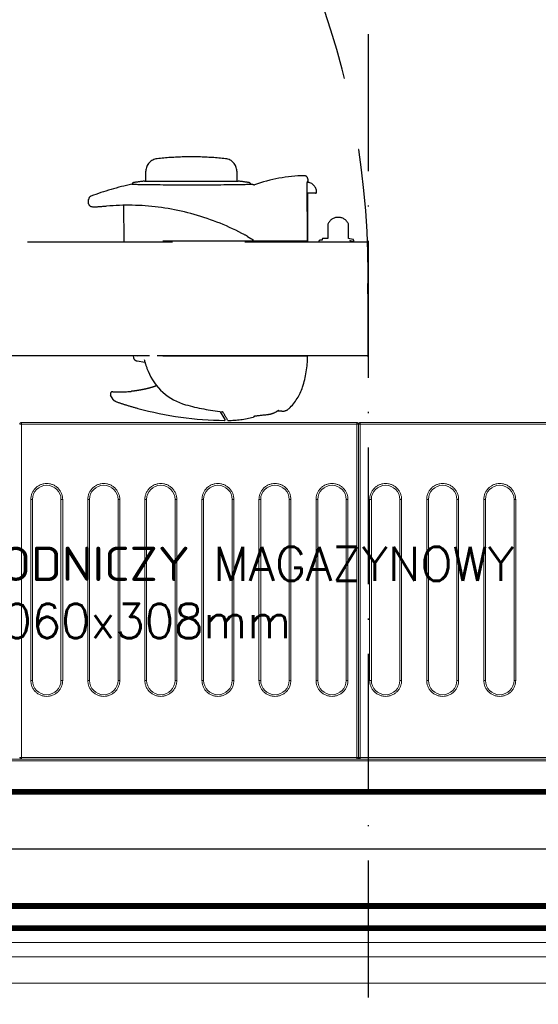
# Model space of a CAD drawing. Header units: metres. Extents: x 5541655 to 5588333, y 5589641 to 5627331.
# Tile 44 of 57: x 5585679 to 5585725, y 5626014 to 5626100. Entities that reach past the tile are written whole.
import ezdxf

# ---------------------------------------------------------------- set-up
doc = ezdxf.new("R2010")
doc.units = ezdxf.units.M
doc.header["$MEASUREMENT"] = 0
doc.linetypes.add('ACAD_ISO10W100', pattern=[18, 12, -3, 0, -3])
doc.linetypes.add('DASHED', pattern=[19.05, 12.7, -6.35])
doc.layers.get('0').update_dxf_attribs({"linetype": 'CONTINUOUS', "lineweight": 18})
for name, color, linetype in [('2D- Siatka Modularna', 7, 'ACAD_ISO10W100'), ('Budowlane - Sciany Wew', 7, 'CONTINUOUS'), ('Komory', 132, 'CONTINUOUS'), ('Ściany', 51, 'CONTINUOUS')]:
    doc.layers.add(name, color=color, linetype=linetype)
doc.layers.add('Regały', color=7, linetype='CONTINUOUS', true_color=0x00f000)
doc.styles.add('RomanS', font='romans.shx')
doc.linetypes.add('BATTING', pattern='A,0.0001,-0.1,[134,ltypeshp.shx,S=0.1,R=0,X=-0.1,Y=0],-0.2,[134,ltypeshp.shx,S=0.1,R=180,X=0.1,Y=0],-0.1', length=0.4001)
doc.linetypes.add('ZIGZAG', pattern='A,0.0001,-0.2,[131,ltypeshp.shx,S=0.2,R=0,X=-0.2,Y=0],-0.4,[131,ltypeshp.shx,S=0.2,R=180,X=0.2,Y=0],-0.2', length=0.8001)

# ---------------------------------------------------------------- blocks, each defined once
blk = doc.blocks.new('*U498')
at = {"const_width": 0.5}
blk.add_lwpolyline([(124.5, 290), (124.5, 300), (180, 300), (180, 0), (0, 0), (0, 300), (54.5, 300), (54.5, 290), (10, 290), (10, 10), (170, 10), (170, 290)], close=True, dxfattribs=at)
at = {"color": 253, "linetype": 'BATTING', "ltscale": 12, "true_color": 0xadadad}
blk.add_lwpolyline([(54.5, 295), (5, 295), (5, 5), (175, 5), (175, 295), (124.5, 295)], dxfattribs=at)
blk = doc.blocks.new('*U423')
at = {"lineweight": 15}
for p, q in [((43.283, -0.665), (43.133, -0.665)), ((43.283, -0.515), (43.283, -0.518)), ((72.683, -0.515), (43.283, -0.515)), ((43.283, -0.518), (43.283, -0.665)), ((72.683, -0.665), (43.283, -0.665)), ((43.283, -0.665), (43.283, -29.865)), ((72.683, -0.518), (72.683, -0.515)), ((72.683, -0.665), (72.683, -0.518)), ((72.833, -0.665), (72.683, -0.665)), ((72.683, -29.865), (72.683, -0.665)), ((72.833, -0.665), (72.833, -29.865)), ((72.983, -0.665), (72.833, -0.665)), ((72.983, -0.515), (72.983, -0.518)), ((102.383, -0.515), (72.983, -0.515)), ((72.983, -0.518), (72.983, -0.665)), ((102.383, -0.665), (72.983, -0.665)), ((72.983, -0.665), (72.983, -29.865)), ((101.583, -30.025), (4.383, -30.025)), ((101.583, -30.175), (4.383, -30.175)), ((43.133, -29.865), (43.283, -29.865)), ((43.283, -29.865), (72.683, -29.865)), ((43.283, -29.971), (43.283, -29.865)), ((43.283, -30.015), (43.283, -29.971)), ((43.283, -30.015), (72.683, -30.015)), ((72.683, -29.865), (72.833, -29.865)), ((72.683, -29.865), (72.683, -29.971)), ((72.683, -29.971), (72.683, -30.015)), ((72.833, -29.865), (72.983, -29.865)), ((72.983, -29.865), (102.383, -29.865)), ((72.983, -29.971), (72.983, -29.865)), ((72.983, -30.015), (72.983, -29.971)), ((72.983, -30.015), (102.383, -30.015))]:
    blk.add_line(p, q, dxfattribs=at)
at = {"color": 253, "lineweight": 15, "true_color": 0xa6a6a6}
for p, q in [((44.103, -23.115), (44.103, -7.265)), ((44.103, -7.265), (44.253, -7.265)), ((44.253, -23.115), (44.253, -7.265)), ((46.753, -7.265), (46.753, -23.115)), ((46.753, -7.265), (46.903, -7.265)), ((46.903, -7.265), (46.903, -23.115)), ((49.103, -23.115), (49.103, -7.265)), ((49.103, -7.265), (49.253, -7.265)), ((49.253, -23.115), (49.253, -7.265)), ((51.753, -7.265), (51.753, -23.115)), ((51.753, -7.265), (51.903, -7.265)), ((51.903, -7.265), (51.903, -23.115)), ((54.103, -23.115), (54.103, -7.265)), ((54.103, -7.265), (54.253, -7.265)), ((54.253, -23.115), (54.253, -7.265)), ((56.753, -7.265), (56.753, -23.115)), ((56.753, -7.265), (56.903, -7.265)), ((56.903, -7.265), (56.903, -23.115)), ((59.103, -23.115), (59.103, -7.265)), ((59.103, -7.265), (59.253, -7.265)), ((59.253, -23.115), (59.253, -7.265)), ((61.753, -7.265), (61.753, -23.115)), ((61.753, -7.265), (61.903, -7.265)), ((61.903, -7.265), (61.903, -23.115)), ((64.103, -23.115), (64.103, -7.265)), ((64.103, -7.265), (64.253, -7.265)), ((64.253, -23.115), (64.253, -7.265)), ((66.753, -7.265), (66.753, -23.115)), ((66.753, -7.265), (66.903, -7.265)), ((66.903, -7.265), (66.903, -23.115)), ((69.103, -23.115), (69.103, -7.265)), ((69.103, -7.265), (69.253, -7.265)), ((69.253, -23.115), (69.253, -7.265)), ((71.753, -7.265), (71.753, -23.115)), ((71.753, -7.265), (71.903, -7.265)), ((71.903, -7.265), (71.903, -23.115)), ((73.803, -23.115), (73.803, -7.265)), ((73.803, -7.265), (73.953, -7.265)), ((73.953, -23.115), (73.953, -7.265)), ((76.453, -7.265), (76.453, -23.115)), ((76.453, -7.265), (76.603, -7.265)), ((76.603, -7.265), (76.603, -23.115)), ((78.803, -23.115), (78.803, -7.265)), ((78.803, -7.265), (78.953, -7.265)), ((78.953, -23.115), (78.953, -7.265)), ((81.453, -7.265), (81.453, -23.115)), ((81.453, -7.265), (81.603, -7.265)), ((81.603, -7.265), (81.603, -23.115)), ((83.803, -23.115), (83.803, -7.265)), ((83.803, -7.265), (83.953, -7.265)), ((83.953, -23.115), (83.953, -7.265)), ((86.453, -7.265), (86.453, -23.115)), ((86.453, -7.265), (86.603, -7.265)), ((86.603, -7.265), (86.603, -23.115)), ((44.103, -23.115), (44.253, -23.115)), ((46.903, -23.115), (46.753, -23.115)), ((49.103, -23.115), (49.253, -23.115)), ((51.903, -23.115), (51.753, -23.115)), ((54.103, -23.115), (54.253, -23.115)), ((56.903, -23.115), (56.753, -23.115)), ((59.103, -23.115), (59.253, -23.115)), ((61.903, -23.115), (61.753, -23.115)), ((64.103, -23.115), (64.253, -23.115)), ((66.903, -23.115), (66.753, -23.115)), ((69.103, -23.115), (69.253, -23.115)), ((71.903, -23.115), (71.753, -23.115)), ((73.803, -23.115), (73.953, -23.115)), ((76.603, -23.115), (76.453, -23.115)), ((78.803, -23.115), (78.953, -23.115)), ((81.603, -23.115), (81.453, -23.115)), ((83.803, -23.115), (83.953, -23.115)), ((86.603, -23.115), (86.453, -23.115))]:
    blk.add_line(p, q, dxfattribs=at)
for centre, start, end in [((45.503, -7.265), 0, 180), ((50.503, -7.265), 0, 180), ((55.503, -7.265), 0, 180), ((60.503, -7.265), 0, 180), ((65.503, -7.265), 0, 180), ((70.503, -7.265), 0, 180), ((75.203, -7.265), 0, 180), ((80.203, -7.265), 0, 180), ((85.203, -7.265), 0, 180), ((45.503, -23.115), 180, 0), ((50.503, -23.115), 180, 0), ((55.503, -23.115), 180, 0), ((60.503, -23.115), 180, 0), ((65.503, -23.115), 180, 0), ((70.503, -23.115), 180, 0), ((75.203, -23.115), 180, 0), ((80.203, -23.115), 180, 0), ((85.203, -23.115), 180, 0)]:
    blk.add_arc(centre, 1.25, start, end, dxfattribs=at)
at = {"lineweight": 15}
for centre, start, end in [((43.283, -29.865), 180, 270), ((72.683, -29.865), 270, 0), ((72.983, -29.865), 180, 270)]:
    blk.add_arc(centre, 0.15, start, end, dxfattribs=at)
for points, knots in [([(43.283, -0.518), (43.273, -0.519), (43.253, -0.521), (43.223, -0.53), (43.197, -0.545), (43.167, -0.57), (43.139, -0.61), (43.135, -0.648), (43.133, -0.667)], [0, 0, 0, 0, 0.1307696, 0.2600246, 0.3879723, 0.5145698, 0.761734, 1, 1, 1, 1]), ([(72.833, -0.667), (72.831, -0.648), (72.828, -0.61), (72.8, -0.57), (72.77, -0.545), (72.743, -0.53), (72.714, -0.521), (72.693, -0.519), (72.683, -0.518)], [0, 0, 0, 0, 0.238266, 0.485414, 0.61202, 0.739978, 0.869219, 1, 1, 1, 1]), ([(72.983, -0.518), (72.973, -0.519), (72.953, -0.521), (72.923, -0.53), (72.897, -0.545), (72.866, -0.57), (72.839, -0.61), (72.835, -0.648), (72.833, -0.667)], [0, 0, 0, 0, 0.130781, 0.260022, 0.38798, 0.514586, 0.761734, 1, 1, 1, 1])]:
    blk.add_open_spline(points, degree=3, knots=knots, dxfattribs=at)
at = {"color": 253, "lineweight": 15, "true_color": 0xa6a6a6}
for points, knots in [([(44.103, -7.265), (44.108, -7.18), (44.117, -7.004), (44.195, -6.743), (44.324, -6.492), (44.506, -6.268), (44.73, -6.086), (44.981, -5.956), (45.242, -5.881), (45.503, -5.857), (45.764, -5.881), (46.025, -5.956), (46.276, -6.086), (46.5, -6.268), (46.682, -6.492), (46.811, -6.743), (46.889, -7.004), (46.899, -7.18), (46.903, -7.265)], [0, 0, 0, 0, 0.058258, 0.120006, 0.18432, 0.25, 0.31568, 0.379995, 0.441742, 0.5, 0.558258, 0.620006, 0.68432, 0.75, 0.81568, 0.879994, 0.941742, 1, 1, 1, 1]), ([(49.103, -7.265), (49.108, -7.18), (49.117, -7.004), (49.195, -6.743), (49.324, -6.492), (49.506, -6.268), (49.73, -6.086), (49.981, -5.956), (50.242, -5.881), (50.503, -5.857), (50.764, -5.881), (51.025, -5.956), (51.276, -6.086), (51.5, -6.268), (51.682, -6.492), (51.811, -6.743), (51.889, -7.004), (51.899, -7.18), (51.903, -7.265)], [0, 0, 0, 0, 0.058258, 0.120006, 0.18432, 0.25, 0.31568, 0.379994, 0.441742, 0.5, 0.558258, 0.620005, 0.68432, 0.75, 0.81568, 0.879994, 0.941742, 1, 1, 1, 1]), ([(54.103, -7.265), (54.108, -7.18), (54.117, -7.004), (54.195, -6.743), (54.324, -6.492), (54.506, -6.268), (54.73, -6.086), (54.981, -5.956), (55.242, -5.881), (55.503, -5.857), (55.764, -5.881), (56.025, -5.956), (56.276, -6.086), (56.5, -6.268), (56.682, -6.492), (56.811, -6.743), (56.889, -7.004), (56.899, -7.18), (56.903, -7.265)], [0, 0, 0, 0, 0.058258, 0.120006, 0.18432, 0.25, 0.31568, 0.379994, 0.441742, 0.5, 0.558258, 0.620006, 0.68432, 0.75, 0.81568, 0.879994, 0.941742, 1, 1, 1, 1]), ([(59.103, -7.265), (59.108, -7.18), (59.117, -7.004), (59.195, -6.743), (59.324, -6.492), (59.506, -6.268), (59.73, -6.086), (59.981, -5.956), (60.242, -5.881), (60.503, -5.857), (60.764, -5.881), (61.025, -5.956), (61.276, -6.086), (61.5, -6.268), (61.682, -6.492), (61.811, -6.743), (61.889, -7.004), (61.899, -7.18), (61.903, -7.265)], [0, 0, 0, 0, 0.058258, 0.120006, 0.18432, 0.25, 0.31568, 0.379995, 0.441742, 0.5, 0.558258, 0.620005, 0.68432, 0.75, 0.81568, 0.879994, 0.941742, 1, 1, 1, 1]), ([(64.103, -7.265), (64.108, -7.18), (64.117, -7.004), (64.195, -6.743), (64.324, -6.492), (64.506, -6.268), (64.73, -6.086), (64.981, -5.956), (65.242, -5.881), (65.503, -5.857), (65.764, -5.881), (66.025, -5.956), (66.276, -6.086), (66.5, -6.268), (66.682, -6.492), (66.811, -6.743), (66.889, -7.004), (66.899, -7.18), (66.903, -7.265)], [0, 0, 0, 0, 0.058258, 0.120006, 0.184321, 0.25, 0.31568, 0.379995, 0.441741, 0.5, 0.558258, 0.620006, 0.68432, 0.75, 0.815679, 0.879994, 0.941742, 1, 1, 1, 1]), ([(69.103, -7.265), (69.108, -7.18), (69.117, -7.004), (69.195, -6.743), (69.324, -6.492), (69.506, -6.268), (69.73, -6.086), (69.981, -5.956), (70.242, -5.881), (70.503, -5.857), (70.764, -5.881), (71.025, -5.956), (71.276, -6.086), (71.5, -6.268), (71.682, -6.492), (71.811, -6.743), (71.889, -7.004), (71.899, -7.18), (71.903, -7.265)], [0, 0, 0, 0, 0.058258, 0.120006, 0.18432, 0.25, 0.31568, 0.379994, 0.441742, 0.5, 0.558259, 0.620005, 0.68432, 0.75, 0.81568, 0.879994, 0.941742, 1, 1, 1, 1]), ([(73.803, -7.265), (73.808, -7.18), (73.817, -7.004), (73.895, -6.743), (74.024, -6.492), (74.206, -6.268), (74.43, -6.086), (74.681, -5.956), (74.942, -5.881), (75.203, -5.857), (75.464, -5.881), (75.725, -5.956), (75.976, -6.086), (76.2, -6.268), (76.382, -6.492), (76.511, -6.743), (76.589, -7.004), (76.599, -7.18), (76.603, -7.265)], [0, 0, 0, 0, 0.058258, 0.120006, 0.184321, 0.25, 0.31568, 0.379995, 0.441741, 0.5, 0.558259, 0.620005, 0.68432, 0.75, 0.815679, 0.879994, 0.941742, 1, 1, 1, 1]), ([(78.803, -7.265), (78.808, -7.18), (78.817, -7.004), (78.895, -6.743), (79.024, -6.492), (79.206, -6.268), (79.43, -6.086), (79.681, -5.956), (79.942, -5.881), (80.203, -5.857), (80.464, -5.881), (80.725, -5.956), (80.976, -6.086), (81.2, -6.268), (81.382, -6.492), (81.511, -6.743), (81.589, -7.004), (81.599, -7.18), (81.603, -7.265)], [0, 0, 0, 0, 0.058258, 0.120006, 0.18432, 0.25, 0.31568, 0.379994, 0.441742, 0.5, 0.558257, 0.620005, 0.68432, 0.75, 0.81568, 0.879994, 0.941742, 1, 1, 1, 1]), ([(83.803, -7.265), (83.808, -7.18), (83.817, -7.004), (83.895, -6.743), (84.024, -6.492), (84.206, -6.268), (84.43, -6.086), (84.681, -5.956), (84.942, -5.881), (85.203, -5.857), (85.464, -5.881), (85.725, -5.956), (85.976, -6.086), (86.2, -6.268), (86.382, -6.492), (86.511, -6.743), (86.589, -7.004), (86.599, -7.18), (86.603, -7.265)], [0, 0, 0, 0, 0.058258, 0.120006, 0.18432, 0.25, 0.315679, 0.379994, 0.441742, 0.500001, 0.558258, 0.620006, 0.68432, 0.75, 0.81568, 0.879994, 0.941742, 1, 1, 1, 1]), ([(46.903, -23.115), (46.899, -23.2), (46.889, -23.376), (46.811, -23.637), (46.682, -23.888), (46.5, -24.112), (46.276, -24.294), (46.025, -24.424), (45.764, -24.499), (45.503, -24.523), (45.242, -24.499), (44.981, -24.424), (44.73, -24.294), (44.506, -24.112), (44.324, -23.888), (44.195, -23.637), (44.117, -23.376), (44.108, -23.2), (44.103, -23.115)], [0, 0, 0, 0, 0.058258, 0.120006, 0.18432, 0.25, 0.31568, 0.379994, 0.441742, 0.5, 0.558258, 0.620005, 0.684321, 0.75, 0.81568, 0.879995, 0.941742, 1, 1, 1, 1]), ([(51.903, -23.115), (51.899, -23.2), (51.889, -23.376), (51.811, -23.637), (51.682, -23.888), (51.5, -24.112), (51.276, -24.294), (51.025, -24.424), (50.764, -24.499), (50.503, -24.523), (50.242, -24.499), (49.981, -24.424), (49.73, -24.294), (49.506, -24.112), (49.324, -23.888), (49.195, -23.637), (49.117, -23.376), (49.108, -23.2), (49.103, -23.115)], [0, 0, 0, 0, 0.058258, 0.120005, 0.18432, 0.25, 0.315679, 0.379995, 0.441742, 0.5, 0.558258, 0.620006, 0.68432, 0.75, 0.81568, 0.879994, 0.941742, 1, 1, 1, 1]), ([(56.903, -23.115), (56.899, -23.2), (56.889, -23.376), (56.811, -23.637), (56.682, -23.888), (56.5, -24.112), (56.276, -24.294), (56.025, -24.424), (55.764, -24.499), (55.503, -24.523), (55.242, -24.499), (54.981, -24.424), (54.73, -24.294), (54.506, -24.112), (54.324, -23.888), (54.195, -23.637), (54.117, -23.376), (54.108, -23.2), (54.103, -23.115)], [0, 0, 0, 0, 0.058258, 0.120006, 0.18432, 0.25, 0.31568, 0.379994, 0.441742, 0.5, 0.558258, 0.620006, 0.68432, 0.75, 0.81568, 0.879994, 0.941742, 1, 1, 1, 1]), ([(61.903, -23.115), (61.899, -23.2), (61.889, -23.376), (61.811, -23.637), (61.682, -23.888), (61.5, -24.112), (61.276, -24.294), (61.025, -24.424), (60.764, -24.499), (60.503, -24.523), (60.242, -24.499), (59.981, -24.424), (59.73, -24.294), (59.506, -24.112), (59.324, -23.888), (59.195, -23.637), (59.117, -23.376), (59.108, -23.2), (59.103, -23.115)], [0, 0, 0, 0, 0.058258, 0.120005, 0.18432, 0.25, 0.315679, 0.379995, 0.441742, 0.5, 0.558258, 0.620005, 0.68432, 0.75, 0.81568, 0.879994, 0.941742, 1, 1, 1, 1]), ([(66.903, -23.115), (66.899, -23.2), (66.889, -23.376), (66.811, -23.637), (66.682, -23.888), (66.5, -24.112), (66.276, -24.294), (66.025, -24.424), (65.764, -24.499), (65.503, -24.523), (65.242, -24.499), (64.981, -24.424), (64.73, -24.294), (64.506, -24.112), (64.324, -23.888), (64.195, -23.637), (64.117, -23.376), (64.108, -23.2), (64.103, -23.115)], [0, 0, 0, 0, 0.058258, 0.120005, 0.184321, 0.25, 0.31568, 0.379994, 0.441742, 0.5, 0.558259, 0.620005, 0.68432, 0.75, 0.815679, 0.879995, 0.941742, 1, 1, 1, 1]), ([(71.903, -23.115), (71.899, -23.2), (71.889, -23.376), (71.811, -23.637), (71.682, -23.888), (71.5, -24.112), (71.276, -24.294), (71.025, -24.424), (70.764, -24.499), (70.503, -24.523), (70.242, -24.499), (69.981, -24.424), (69.73, -24.294), (69.506, -24.112), (69.324, -23.888), (69.195, -23.637), (69.117, -23.376), (69.108, -23.2), (69.103, -23.115)], [0, 0, 0, 0, 0.058258, 0.120006, 0.18432, 0.25, 0.31568, 0.379995, 0.441741, 0.5, 0.558258, 0.620006, 0.68432, 0.75, 0.81568, 0.879995, 0.941742, 1, 1, 1, 1]), ([(76.603, -23.115), (76.599, -23.2), (76.589, -23.376), (76.511, -23.637), (76.382, -23.888), (76.2, -24.112), (75.976, -24.294), (75.725, -24.424), (75.464, -24.499), (75.203, -24.523), (74.942, -24.499), (74.681, -24.424), (74.43, -24.294), (74.206, -24.112), (74.024, -23.888), (73.895, -23.637), (73.817, -23.376), (73.808, -23.2), (73.803, -23.115)], [0, 0, 0, 0, 0.058258, 0.120005, 0.184321, 0.25, 0.31568, 0.379995, 0.441742, 0.5, 0.558258, 0.620005, 0.68432, 0.75, 0.815679, 0.879995, 0.941742, 1, 1, 1, 1]), ([(81.603, -23.115), (81.599, -23.2), (81.589, -23.376), (81.511, -23.637), (81.382, -23.888), (81.2, -24.112), (80.976, -24.294), (80.725, -24.424), (80.464, -24.499), (80.203, -24.523), (79.942, -24.499), (79.681, -24.424), (79.43, -24.294), (79.206, -24.112), (79.024, -23.888), (78.895, -23.637), (78.817, -23.376), (78.808, -23.2), (78.803, -23.115)], [0, 0, 0, 0, 0.058258, 0.120006, 0.18432, 0.25, 0.31568, 0.379995, 0.441743, 0.5, 0.558258, 0.620006, 0.68432, 0.75, 0.81568, 0.879995, 0.941742, 1, 1, 1, 1]), ([(86.603, -23.115), (86.599, -23.2), (86.589, -23.376), (86.511, -23.637), (86.382, -23.888), (86.2, -24.112), (85.976, -24.294), (85.725, -24.424), (85.464, -24.499), (85.203, -24.523), (84.942, -24.499), (84.681, -24.424), (84.43, -24.294), (84.206, -24.112), (84.024, -23.888), (83.895, -23.637), (83.817, -23.376), (83.808, -23.2), (83.803, -23.115)], [0, 0, 0, 0, 0.058258, 0.120006, 0.18432, 0.25, 0.315679, 0.379994, 0.441742, 0.499999, 0.558258, 0.620006, 0.684321, 0.75, 0.81568, 0.879995, 0.941742, 1, 1, 1, 1])]:
    blk.add_open_spline(points, degree=3, knots=knots, dxfattribs=at)
at = {"color": 7, "insert": (53, -15.4), "char_height": 3, "width": 106, "attachment_point": 5, "style": 'RomanS'}
blk.add_mtext('REGAŁ CHŁODNICZY MAGAZYNOWY\\P1060x308mm', dxfattribs=at)
blk = doc.blocks.new('*U322')
at = {"color": 254, "linetype": 'DASHED', "true_color": 0xcfcfcf}
for p, q in [((60.089, 76.405), (60.089, 75.684)), ((58.849, 75.732), (59.049, 75.734)), ((59.049, 75.734), (59.049, 75.684)), ((59.049, 75.684), (59.054, 75.682)), ((59.054, 75.682), (59.071, 75.681)), ((59.071, 75.681), (59.096, 75.68)), ((59.096, 75.68), (59.127, 75.679)), ((59.127, 75.679), (59.143, 75.679)), ((64.299, 75.706), (59.143, 75.679)), ((60.149, 75.72), (64.299, 75.72)), ((60.149, 75.72), (60.149, 75.684)), ((64.299, 75.72), (64.299, 59.63)), ((74.349, 75.22), (74.349, 60.79)), ((74.349, 75.22), (74.369, 75.219)), ((74.369, 75.721), (74.369, 60.421)), ((79.199, 73.446), (79.199, 73.024)), ((59.301, 70.746), (59.301, 70.754)), ((64.055, 70.742), (64.123, 70.859)), ((64.123, 70.859), (64.189, 70.979)), ((59.28, 70.71), (59.301, 70.71)), ((59.301, 70.723), (59.301, 70.746)), ((59.302, 70.682), (59.301, 70.723)), ((59.303, 70.625), (59.302, 70.682)), ((59.304, 70.552), (59.303, 70.625)), ((59.306, 70.463), (59.304, 70.552)), ((59.308, 70.359), (59.306, 70.463)), ((59.31, 70.24), (59.308, 70.359)), ((59.312, 70.105), (59.31, 70.24)), ((59.315, 69.956), (59.312, 70.105)), ((59.317, 69.793), (59.315, 69.956)), ((63.607, 69.965), (63.469, 69.693)), ((63.702, 70.147), (63.607, 69.965)), ((63.723, 70.185), (63.702, 70.147)), ((63.756, 70.244), (63.723, 70.185)), ((63.766, 70.261), (63.756, 70.244)), ((63.873, 70.438), (63.766, 70.261)), ((63.873, 70.438), (63.964, 70.589)), ((63.964, 70.589), (64.055, 70.742)), ((58.141, 69.513), (59.024, 69.529)), ((59.024, 61.43), (59.024, 69.63)), ((59.32, 69.616), (59.317, 69.793)), ((59.323, 69.427), (59.32, 69.616)), ((59.325, 69.226), (59.323, 69.427)), ((59.328, 69.026), (59.325, 69.226)), ((59.331, 68.817), (59.328, 69.026)), ((63.205, 69.147), (63.079, 68.872)), ((63.335, 69.421), (63.205, 69.147)), ((63.469, 69.693), (63.335, 69.421)), ((59.333, 68.598), (59.331, 68.817)), ((59.335, 68.371), (59.333, 68.598)), ((59.338, 68.121), (59.335, 68.371)), ((62.839, 68.319), (62.725, 68.041)), ((62.957, 68.596), (62.839, 68.319)), ((63.079, 68.872), (62.957, 68.596)), ((79.771, 68.4), (79.235, 68.09)), ((79.922, 68.486), (79.771, 68.4)), ((59.34, 67.862), (59.338, 68.121)), ((59.342, 67.595), (59.34, 67.862)), ((59.344, 67.321), (59.342, 67.595)), ((59.346, 67.043), (59.344, 67.321)), ((62.509, 67.481), (62.407, 67.199)), ((62.615, 67.761), (62.509, 67.481)), ((62.725, 68.041), (62.615, 67.761)), ((59.347, 66.76), (59.346, 67.043)), ((59.348, 66.474), (59.347, 66.76)), ((59.349, 66.183), (59.348, 66.474)), ((62.214, 66.633), (62.123, 66.35)), ((62.308, 66.916), (62.214, 66.633)), ((62.407, 67.199), (62.308, 66.916)), ((56.906, 66.175), (56.906, 64.885)), ((59.35, 65.89), (59.349, 66.183)), ((59.35, 65.596), (59.35, 65.89)), ((59.35, 65.303), (59.35, 65.596)), ((61.954, 65.78), (61.876, 65.494)), ((62.037, 66.065), (61.954, 65.78)), ((62.123, 66.35), (62.037, 66.065)), ((59.348, 64.431), (59.349, 64.72)), ((59.349, 65.01), (59.35, 65.303)), ((59.349, 64.72), (59.349, 65.01)), ((61.73, 64.922), (61.664, 64.635)), ((61.801, 65.208), (61.73, 64.922)), ((61.876, 65.494), (61.801, 65.208)), ((59.343, 63.588), (59.345, 63.864)), ((59.345, 63.864), (59.346, 64.145)), ((59.346, 64.145), (59.348, 64.431)), ((61.542, 64.062), (61.488, 63.775)), ((61.601, 64.348), (61.542, 64.062)), ((61.664, 64.635), (61.601, 64.348)), ((59.337, 62.803), (59.339, 63.057)), ((59.339, 63.057), (59.341, 63.319)), ((59.341, 63.319), (59.343, 63.588)), ((61.391, 63.204), (61.348, 62.918)), ((61.437, 63.49), (61.391, 63.204)), ((61.488, 63.775), (61.437, 63.49)), ((59.329, 62.092), (59.331, 62.319)), ((59.331, 62.319), (59.334, 62.556)), ((59.334, 62.556), (59.337, 62.803)), ((61.275, 62.347), (61.244, 62.062)), ((61.309, 62.632), (61.275, 62.347)), ((61.348, 62.918), (61.309, 62.632)), ((59.024, 61.531), (58.141, 61.547)), ((59.315, 61.136), (59.318, 61.302)), ((59.318, 61.302), (59.32, 61.482)), ((59.32, 61.482), (59.323, 61.673)), ((59.323, 61.673), (59.326, 61.877)), ((59.326, 61.877), (59.329, 62.092)), ((61.194, 61.493), (61.175, 61.209)), ((61.217, 61.777), (61.194, 61.493)), ((61.244, 62.062), (61.217, 61.777)), ((74.915, 61.464), (74.792, 60.768)), ((59.302, 60.388), (59.303, 60.449)), ((59.303, 60.449), (59.305, 60.525)), ((59.305, 60.525), (59.306, 60.617)), ((59.306, 60.617), (59.308, 60.724)), ((59.308, 60.724), (59.31, 60.847)), ((59.31, 60.847), (59.313, 60.984)), ((59.313, 60.984), (59.315, 61.136)), ((61.149, 60.641), (61.142, 60.357)), ((61.16, 60.925), (61.149, 60.641)), ((61.175, 61.209), (61.16, 60.925)), ((74.349, 60.79), (74.369, 60.802)), ((74.369, 60.421), (74.489, 60.447)), ((59.301, 60.35), (59.28, 60.35)), ((59.301, 60.344), (59.302, 60.388)), ((59.301, 60.317), (59.301, 60.344)), ((59.301, 60.306), (59.301, 60.317)), ((59.301, 60.306), (59.301, 60.306)), ((61.142, 60.357), (61.139, 60.075)), ((61.139, 60.075), (61.14, 59.793)), ((61.14, 59.793), (61.144, 59.512)), ((64.299, 59.63), (61.143, 59.602)), ((61.144, 59.512), (61.153, 59.231)), ((61.153, 59.231), (61.166, 58.951)), ((61.166, 58.951), (61.182, 58.673)), ((61.182, 58.673), (61.203, 58.395)), ((78.162, 58.679), (77.777, 58.457)), ((61.203, 58.395), (61.227, 58.118)), ((61.227, 58.118), (61.23, 58.093)), ((61.23, 58.093), (61.238, 58.008)), ((61.238, 58.008), (61.247, 57.914)), ((61.247, 57.914), (61.255, 57.824)), ((61.255, 57.824), (61.262, 57.736)), ((61.262, 57.736), (61.269, 57.651)), ((61.269, 57.651), (61.276, 57.569)), ((61.276, 57.569), (61.282, 57.489)), ((61.282, 57.489), (61.287, 57.413)), ((61.287, 57.413), (61.291, 57.34)), ((61.291, 57.34), (61.295, 57.27)), ((61.295, 57.27), (61.298, 57.204)), ((61.298, 57.204), (61.3, 57.142)), ((61.3, 57.142), (61.301, 57.083)), ((61.301, 56.978), (61.3, 56.93)), ((61.301, 57.083), (61.302, 57.029)), ((61.302, 57.029), (61.301, 56.978)), ((61.03, 56.53), (60.632, 56.53)), ((61.098, 56.557), (61.096, 56.555)), ((61.103, 56.561), (61.098, 56.557)), ((61.112, 56.569), (61.103, 56.561)), ((61.125, 56.58), (61.112, 56.569)), ((61.141, 56.594), (61.125, 56.58)), ((61.161, 56.611), (61.141, 56.594)), ((61.184, 56.632), (61.161, 56.611)), ((61.211, 56.655), (61.184, 56.632)), ((61.227, 56.669), (61.211, 56.655)), ((61.24, 56.681), (61.235, 56.676)), ((61.252, 56.698), (61.24, 56.681)), ((61.263, 56.716), (61.252, 56.698)), ((61.272, 56.738), (61.263, 56.716)), ((61.282, 56.771), (61.272, 56.738)), ((61.289, 56.807), (61.282, 56.771)), ((61.294, 56.845), (61.289, 56.807)), ((61.297, 56.886), (61.294, 56.845)), ((61.3, 56.93), (61.297, 56.886))]:
    blk.add_line(p, q, dxfattribs=at)
for points in [[(64.429, 13, -0.414214), (64.349, 13.08), (64.349, 80.92, -0.414214), (64.429, 81), (74.274, 81, -0.414814), (74.349, 80.926), (74.349, 13.086, -0.414814), (74.274, 13), (64.429, 13)], [(64.149, 76.99), (64.199, 76.99), (64.199, 76.89, 0.175422), (64.268, 76.697, 0.244753), (64.286, 76.69), (64.324, 76.69, 0.414214), (64.349, 76.715), (64.349, 79.465, 0.414214), (64.324, 79.49), (64.286, 79.49, 0.200685), (64.268, 79.483), (64.233, 79.431), (64.302, 79.746), (64.254, 79.757, 0.414214), (64.134, 79.681), (64.049, 79.29), (62.77, 79.29, 0.649069), (62.799, 77.49), (64.049, 77.49), (64.049, 77.09, 0.414214), (64.149, 76.99)]]:
    blk.add_lwpolyline(points, format="xyb", dxfattribs=at)
for centre, radius, start, end in [((67.1, 9.9), 71.123, 88.54918, 181.39771), ((59.989, 75.655), 0.85, 90, 178.37737), ((59.989, 76.405), 0.1, 0, 90), ((58.852, 75.432), 0.3, 90.5, 181.24448), ((72.549, 75.73), 14, 181.24448, 199.49813), ((74.29, 66.721), 9, 72, 89.5), ((75.681, 71.001), 4.5, 43.34684, 72), ((78.297, 73.471), 0.902, 358.52046, 43.32375), ((72.417, 69.04), 7.866, 29.83997, 31.9601), ((77.709, 72.064), 1.77, 7.286, 30.16019), ((-1380.083, -99.191), 1469.587, 6.651214, 6.700849), ((83.749, 65.53), 25, 167.35791, 167.93975), ((59.257, 71.024), 0.1, 347.16233, 19.19666), ((70.999, 68.721), 9, 0.18455, 14.3275), ((84.042, 66.614), 25.2, 170.87795, 173.11218), ((59.28, 70.59), 0.12, 90, 170.87795), ((58.161, 68.413), 1.1, 91, 173.57059), ((59.074, 69.63), 0.05, 173.11218, 180), ((83.749, 65.53), 26.85, 173.57059, 178.62246), ((56.249, 71.111), 23.184, 344.78602, 352.84551), ((49.998, 68.73), 30, 344.7421, 359.45189), ((157.73, -66.789), 156.221, 119.85022, 120.14976), ((79.947, 68.443), 0.05, 359.45092, 120), ((79.949, 68.75), 0.05, 300.00446, 0.18217), ((83.749, 65.53), 26.85, 181.37754, 186.42941), ((73.783, 66.387), 5.025, 292.26116, 344.29276), ((58.161, 62.647), 1.1, 186.42941, 269), ((59.074, 61.43), 0.05, 180, 186.88782), ((84.042, 64.446), 25.2, 186.88782, 189.12205), ((73.014, 68.084), 6.886, 283.85155, 292.83097), ((59.28, 60.47), 0.12, 189.12205, 270), ((74.398, 60.837), 0.4, 283.01997, 350.15844), ((49.984, 68.734), 30.014, 342.57991, 344.7416), ((83.749, 65.53), 25, 192.05829, 200.62347), ((67.497, 59.28), 10.001, 356.40982, 5.61023), ((50.366, 68.609), 29.612, 340.87797, 342.59047), ((77.677, 58.63), 0.2, 173.3009, 299.95416), ((60.632, 56.83), 0.3, 200.61429, 270.07531), ((61.03, 56.63), 0.1, 270, 292.56127), ((61.03, 56.63), 0.1, 292.56127, 311.44038), ((61.162, 56.744), 0.0994, 311.71563, 316.83776)]:
    blk.add_arc(centre, radius, start, end, dxfattribs=at)
for points, knots in [([(79.608, 71.069), (79.615, 71.065), (79.628, 71.058), (79.647, 71.046), (79.664, 71.032), (79.679, 71.018), (79.693, 71.002), (79.704, 70.985), (79.713, 70.967), (79.717, 70.954), (79.719, 70.948)], [0, 0, 0, 0, 0.232433, 0.455468, 0.67195, 0.883152, 1.089409, 1.291637, 1.491434, 1.690369, 1.690369, 1.690369, 1.690369]), ([(79.269, 68.305), (79.268, 68.304), (79.268, 68.302), (79.267, 68.298), (79.265, 68.293), (79.263, 68.286), (79.26, 68.271), (79.256, 68.25), (79.253, 68.233), (79.252, 68.223)], [0, 0, 0, 0, 0.0290633, 0.0714678, 0.0970914, 0.1891856, 0.2978479, 0.5497264, 0.8324144, 0.8324144, 0.8324144, 0.8324144]), ([(76.966, 62.499), (76.978, 62.464), (77.009, 62.369), (77.06, 62.208), (77.118, 62.014), (77.176, 61.802), (77.226, 61.601), (77.269, 61.409), (77.306, 61.232), (77.34, 61.052), (77.371, 60.871), (77.399, 60.688), (77.422, 60.514), (77.439, 60.369), (77.447, 60.289), (77.45, 60.258)], [17.111436, 17.111436, 17.111436, 17.111436, 18.224018, 20.113651, 22.180463, 24.288958, 26.716097, 28.391912, 30.195176, 32.128218, 33.887195, 35.711387, 37.691634, 39.144941, 40.092956, 40.092956, 40.092956, 40.092956]), ([(78.345, 58.908), (78.342, 58.902), (78.337, 58.886), (78.328, 58.863), (78.316, 58.839), (78.303, 58.816), (78.289, 58.795), (78.273, 58.773), (78.254, 58.751), (78.233, 58.731), (78.211, 58.712), (78.187, 58.694), (78.17, 58.684), (78.162, 58.679)], [0, 0, 0, 0, 0.199401, 0.485424, 0.754749, 1.002974, 1.27341, 1.527572, 1.816148, 2.125015, 2.404212, 2.697198, 2.999466, 2.999466, 2.999466, 2.999466])]:
    blk.add_open_spline(points, degree=3, knots=knots, dxfattribs=at)

msp = doc.modelspace()

# ---------------------------------------------------------------- linework, layer by layer
at = {"linetype": 'ZIGZAG', "ltscale": 15}
msp.add_line((5585479.437, 5626015.441), (5585759.82, 5626015.441), dxfattribs=at)
at = {"layer": '2D- Siatka Modularna', "lineweight": 25}
msp.add_line((5585709.82, 5624710.991), (5585709.82, 5627132.532), dxfattribs=at)
at = {"layer": 'Budowlane - Sciany Wew', "color": 251, "linetype": 'Continuous', "lineweight": 20}
for points in [[(5585761.07, 5626011.503), (5585761.07, 5626019.003), (5585450.624, 5626019.003)], [(5585759.82, 5626012.753), (5585759.82, 5626017.752), (5585449.374, 5626017.752)]]:
    msp.add_lwpolyline(points, dxfattribs=at)
at = {"layer": 'Ściany', "color": 0, "const_width": 0.5}
msp.add_lwpolyline([(5585762.32, 5626010.253), (5585762.32, 5626020.253), (5585451.874, 5626020.253), (5585451.874, 5626205.702), (5585757.974, 5626205.702), (5585757.974, 5626282.702), (5585747.974, 5626282.702), (5585747.974, 5626215.757), (5585625.35, 5626215.755), (5585625.35, 5626392.702), (5585747.974, 5626392.704), (5585747.974, 5626382.702), (5585757.974, 5626382.702), (5585757.974, 5626405.275), (5585574.672, 5626405.277), (5585574.672, 5626392.727), (5585615.35, 5626392.702), (5585615.35, 5626215.753), (5585431.37, 5626215.702)], dxfattribs=at)

# ---------------------------------------------------------------- block references
at = {"layer": 'Komory', "rotation": 270}
for name, p in [('*U498', (5585453.772, 5626202.201)), ('*U322', (5585628.772, 5626144.747))]:
    msp.add_blockref(name, p, dxfattribs=at)
at = {"layer": 'Regały', "linetype": 'Continuous', "lineweight": 25}
msp.add_blockref('*U423', (5585636.124, 5626065.085), dxfattribs=at)

doc.saveas('drawing.dxf')
